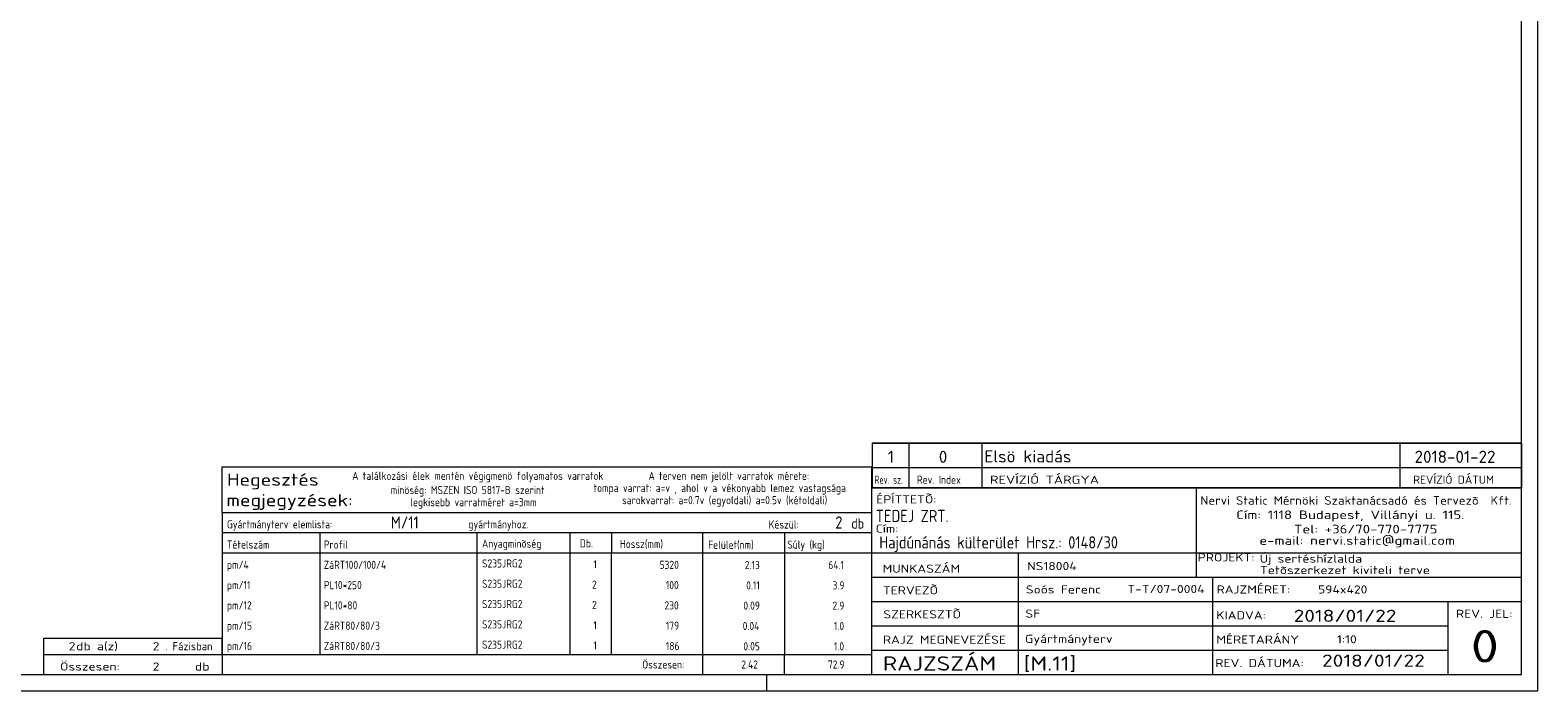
# Model space of a CAD drawing. Header units: millimetres. Extents: x 1 to 593, y 1 to 419.
# Tile 2 of 3: x 221 to 593, y 1 to 164. Entities that reach past the tile are written whole.
import ezdxf

# ---------------------------------------------------------------- set-up
doc = ezdxf.new("R2010")
doc.units = ezdxf.units.MM
doc.header["$LTSCALE"] = 0.6
doc.linetypes.add('XKITLINE00', pattern=[0])
doc.layers.add('DrawingSheet', color=5, linetype='Continuous', lineweight=0)
doc.layers.add('OtherObjectType', color=1, linetype='Continuous', lineweight=0)
doc.styles.add('ISOCPEUR', font='ISOCPEUR.TTF')

msp = doc.modelspace()

# ---------------------------------------------------------------- linework, layer by layer
at = {"layer": 'DrawingSheet', "color": 2, "linetype": 'XKITLINE00', "lineweight": 0}
for p, q in [((593, 1), (593, 419)), ((403, 1), (403, 5)), ((1, 1), (593, 1))]:
    msp.add_line(p, q, dxfattribs=at)
at = {"layer": 'DrawingSheet', "color": 3, "linetype": 'XKITLINE00', "lineweight": 0}
for p, q in [((589, 5), (589, 415)), ((5, 5), (589, 5))]:
    msp.add_line(p, q, dxfattribs=at)
at = {"layer": 'OtherObjectType', "color": 7, "linetype": 'XKITLINE00', "lineweight": 0}
for p, q in [((429, 62.05), (589, 62.05)), ((429, 62.05), (429, 56.05)), ((438, 62.05), (438, 56.05)), ((456, 62.05), (456, 56.05)), ((559, 62.05), (559, 56.05)), ((589, 62.05), (589, 56.05)), ((268.84, 45.01), (268.84, 56.26)), ((268.84, 56.26), (428.84, 56.26)), ((428.84, 56.26), (428.84, 45.01)), ((429, 56.05), (429, 51.05)), ((429, 56.05), (589, 56.05)), ((438, 56.05), (438, 51.05)), ((456, 56.05), (456, 51.05)), ((559, 56.05), (559, 51.05)), ((589, 56.05), (589, 51.05)), ((428.84, 51.05), (428.84, 6.75)), ((428.84, 51.05), (589, 51.05)), ((589, 51.05), (429, 51.05)), ((508.84, 51), (508.84, 35)), ((588.98, 5), (589, 51.05)), ((268.84, 45.01), (428.84, 45.01)), ((268.84, 45.01), (428.84, 45.01)), ((268.84, 45.01), (268.84, 40.01)), ((428.84, 45.01), (428.84, 40.01)), ((268.84, 40.01), (428.84, 40.01)), ((268.84, 40.01), (268.84, 35.01)), ((292.84, 40.01), (292.84, 35.01)), ((331.61, 35.01), (331.61, 40.01)), ((354.5, 40.01), (354.5, 35.01)), ((364.7, 40.01), (364.7, 35.14)), ((387.15, 40.01), (387.15, 35.01)), ((407.33, 40.01), (407.33, 35.01)), ((428.84, 40.01), (428.84, 35.01)), ((268.84, 35.01), (428.84, 35.01)), ((268.84, 35.01), (268.84, 30.01)), ((292.84, 35.01), (292.84, 30.01)), ((331.61, 30.01), (331.61, 35.01)), ((354.5, 35.01), (354.5, 30.01)), ((364.67, 35.01), (364.67, 30.01)), ((387.18, 35.01), (387.18, 30.01)), ((407.33, 35.01), (407.33, 30.01)), ((428.84, 35.01), (428.84, 30.01)), ((428.98, 35), (588.98, 35)), ((464.98, 35), (464.98, 5)), ((508.84, 35), (508.84, 29)), ((268.84, 30.01), (268.84, 25.01)), ((292.84, 30.01), (292.84, 25.01)), ((331.61, 25.01), (331.61, 30.01)), ((354.5, 30.01), (354.5, 25.01)), ((364.67, 30.01), (364.67, 25.01)), ((387.18, 30.01), (387.18, 25.01)), ((407.33, 30.01), (407.33, 25.01)), ((428.84, 30.01), (428.84, 25.01)), ((428.98, 29), (512.84, 29)), ((512.84, 29), (512.84, 5)), ((512.84, 29), (588.84, 29)), ((268.84, 25.01), (268.84, 20.01)), ((292.84, 25.01), (292.84, 20.01)), ((331.61, 20.01), (331.61, 25.01)), ((354.5, 25.01), (354.5, 20.01)), ((364.67, 25.01), (364.67, 20.01)), ((387.18, 25.01), (387.18, 20.01)), ((407.33, 25.01), (407.33, 20.01)), ((428.84, 25.01), (428.84, 20.01)), ((428.98, 23), (588.98, 23)), ((570.84, 23), (570.84, 5)), ((268.84, 20.01), (268.84, 15.01)), ((292.84, 20.01), (292.84, 15.01)), ((331.61, 15.01), (331.61, 20.01)), ((354.5, 20.01), (354.5, 15.01)), ((364.67, 20), (364.67, 15)), ((387.18, 20.01), (387.18, 15.01)), ((407.33, 20.01), (407.33, 15.01)), ((428.84, 20.01), (428.84, 15.01)), ((268.84, 15), (268.84, 10)), ((292.84, 15), (292.84, 10)), ((331.61, 10), (331.61, 15)), ((354.5, 15), (354.5, 10)), ((364.67, 15), (364.67, 10)), ((387.18, 15), (387.18, 10)), ((407.33, 15), (407.33, 10)), ((428.84, 15), (428.84, 10)), ((428.98, 17), (570.84, 17)), ((224.84, 10), (224.84, 14)), ((224.84, 14), (268.84, 14)), ((268.84, 10), (268.84, 14)), ((224.84, 10), (268.84, 10)), ((224.85, 5.02), (224.84, 9.99)), ((224.84, 9.98), (268.74, 9.98)), ((268.84, 10), (428.84, 10)), ((268.84, 10), (268.84, 5)), ((387.19, 10), (387.19, 5)), ((407.31, 10), (407.31, 5)), ((428.84, 10), (428.84, 5)), ((428.98, 11), (570.98, 11)), ((224.89, 5.03), (268.79, 5.03)), ((268.84, 5), (428.84, 5)), ((428.98, 5), (588.98, 5))]:
    msp.add_line(p, q, dxfattribs=at)
at = {"layer": 'OtherObjectType', "color": 1, "linetype": 'XKITLINE00', "lineweight": 0}
for p, q in [((589, 62.05), (429, 62.05)), ((429, 56.05), (589, 56.05))]:
    msp.add_line(p, q, dxfattribs=at)

# ---------------------------------------------------------------- texts
at = {"layer": 'OtherObjectType', "color": 7, "style": 'ISOCPEUR'}
for s, height, width, p in [('1', 3, 1.017001, (432.82, 57.2)), ('0', 3, 1.017001, (445.4, 57.2)), ('Elsö kiadás', 3, 1.017001, (456.63, 57.31)), ('2018-01-22', 3, 1.017001, (562.62, 57.2)), ('Hegesztés', 3, 1.19, (269.99, 51.57)), ('A találkozási élek mentén végigmenö folyamatos varratok', 2, 0.85, (300.84, 53.01)), ('tompa varrat: a=v , ahol v a vékonyabb lemez vastagsága', 2, 0.85, (360.34, 50.01)), ('A terven nem jelölt varratok mérete:', 2, 0.85, (373.86, 53.01)), ('Rev. sz.', 2, 0.68, (429.54, 52.05)), ('Rev. Index', 2, 0.85, (440, 52.05)), ('REVÍZIÓ TÁRGYA', 2, 1.275, (458, 52.05)), ('REVÍZIÓ DÁTUM', 2, 1.02, (562.28, 52.05)), ('megjegyzések:', 3, 1.19, (269.84, 46.51)), ('minöség: MSZEN ISO 5817-B szerint', 2, 0.85, (310.34, 49.51)), ('legkisebb varratméret a=3mm', 2, 0.85, (315.16, 46.51)), ('sarokvarrat: a=0.7v (egyoldali) a=0.5v (kétoldali)', 2, 0.85, (367.34, 47.01)), ('ÉPÍTTETÕ:', 2, 1.211571, (429.96, 47.22)), ('Nervi Static Mérnöki\xa0Szaktanácsadó\xa0és\xa0Tervezõ  Kft.', 2.1176, 1.08375, (509.84, 46.88)), ('TEDEJ ZRT.', 3, 0.85, (429.87, 42.62)), ('Cím:\xa01118 Budapest, Villányi u. 115.', 2.1176, 1.250101, (518.68, 43.35)), ('Gyártmányterv elemlista:                               gyártmányhoz.', 2, 0.85, (269.99, 41.07)), ('Készül:', 2, 0.85, (403.47, 41.01)), ('db', 2.5, 0.85, (423.84, 41.01)), ('Cím:', 2, 1.211571, (429.84, 40)), ('Tel:\xa0+36/70-770-7775', 2.1176, 1.250101, (532.91, 39.82)), ('Tételszám', 2, 0.85, (269.99, 36.07)), ('Profil', 2, 0.85, (293.84, 36.07)), ('Anyagminõség', 2, 0.85, (332.83, 36.3)), ('Db.', 2, 0.85, (356.96, 36.36)), ('Hossz(mm)', 2, 0.85, (366.78, 36.22)), ('Felület(nm)', 2, 0.85, (388.56, 36.01)), ('Súly (kg)', 2, 0.85, (408.05, 36.07)), ('Hajdúnánás külterület Hrsz.: 0148/30', 3, 0.85, (430.73, 36.1)), ('e-mail:\xa0nervi.static@gmail.com', 2.1176, 1.250101, (524.38, 37)), ('PROJEKT:', 2, 1.211571, (509.18, 32.9)), ('Új sertéshízlalda', 2, 1.211571, (524.47, 32.6)), ('MUNKASZÁM', 2, 1.211571, (431.55, 30.12)), ('NS18004', 2, 1.211571, (467.17, 30.76)), ('Tetõszerkezet kiviteli terve', 2, 1.211571, (524.54, 29.78)), ('TERVEZÕ', 2, 1.211571, (431.63, 24.79)), ('Soós Ferenc', 2, 1.211571, (466.84, 25)), ('T-T/07-0004', 2, 1.211571, (491.86, 25.11)), ('RAJZMÉRET:', 2, 1.211571, (513.84, 25)), ('594x420', 2, 1.211571, (538.84, 25)), ('SZERKESZTÕ', 2, 1.211571, (431.72, 18.87)), ('SF', 2, 1.211571, (466.72, 19.04)), ('KIADVA:', 2, 1.211571, (513.78, 18.64)), ('2018/01/22', 3, 1.275, (532.84, 18)), ('REV. JEL:', 2, 1.211571, (572.84, 19)), ('RAJZ MEGNEVEZÉSE', 2, 1.211571, (431.62, 12.62)), ('Gyártmányterv', 2, 1.211571, (466.65, 12.82)), ('MÉRETARÁNY', 2, 1.211571, (513.78, 12.65)), ('0', 8, 1.275, (576.45, 8)), ('2', 2, 1.211571, (230.99, 11)), ('db a(z)', 2, 1.211571, (232.84, 11)), ('2', 2, 1.211571, (251.7, 11)), ('. Fázisban', 2, 0.935, (254.84, 11)), ('1:10', 2, 1.211571, (543.51, 12.72)), ('Összesen:            db', 2, 1.211571, (228.84, 6)), ('2', 2, 1.211571, (251.7, 6)), ('Összesen:', 2, 0.85, (372.33, 6.5)), ('RAJZSZÁM', 3.5, 1.211571, (431.62, 6)), ('[M.11]', 3.5, 1.211571, (466.3, 5.99)), ('REV. DÁTUMA:', 2, 1.211571, (513.53, 6.85)), ('2018/01/22', 3, 1.275, (539.83, 6.95))]:
    msp.add_text(s, height=height, dxfattribs=dict(at, width=width)).set_placement(p)
at = {"layer": 'OtherObjectType', "color": 5, "style": 'ISOCPEUR', "width": 0.85}
for s, height, p in [('M/11', 3, (310.35, 41.01)), ('2', 3, (419.89, 41.01)), ('ZáRT100/100/4', 2, (293.84, 31.07)), ('S235JRG2', 2, (332.83, 31.41)), ('pm/4', 2, (269.99, 31.07)), ('1', 2, (360.28, 31.18)), ('5320', 2, (376.58, 31.07)), ('2.13', 2, (397.58, 31.01)), ('64.1', 2, (418.16, 31.01)), ('pm/11', 2, (269.99, 26.07)), ('PL10*250', 2, (293.84, 26.07)), ('S235JRG2', 2, (332.83, 26.41)), ('2', 2, (359.94, 26.18)), ('100', 2, (378.13, 26.07)), ('0.11', 2, (397.92, 26.01)), ('3.9', 2, (419.19, 26.01)), ('pm/12', 2, (269.99, 21.07)), ('PL10*80', 2, (293.84, 21.07)), ('S235JRG2', 2, (332.83, 21.41)), ('2', 2, (359.94, 21.18)), ('230', 2, (377.78, 21.07)), ('0.09', 2, (397.23, 21.01)), ('2.9', 2, (419.19, 21.01)), ('pm/15', 2, (269.99, 16.07)), ('ZáRT80/80/3', 2, (293.84, 16.07)), ('S235JRG2', 2, (332.83, 16.4)), ('1', 2, (360.28, 16.17)), ('179', 2, (378.13, 16.07)), ('0.04', 2, (397.06, 16)), ('1.0', 2, (419.54, 16)), ('pm/16', 2, (269.99, 11.06)), ('ZáRT80/80/3', 2, (293.84, 11.06)), ('S235JRG2', 2, (332.83, 11.4)), ('1', 2, (360.28, 11.17)), ('186', 2, (378.13, 11.06)), ('0.05', 2, (397.23, 11)), ('1.0', 2, (419.54, 11)), ('2.42', 2, (396.72, 6.5)), ('72.9', 2, (418.06, 6.5))]:
    msp.add_text(s, height=height, dxfattribs=at).set_placement(p)

doc.saveas('drawing.dxf')
